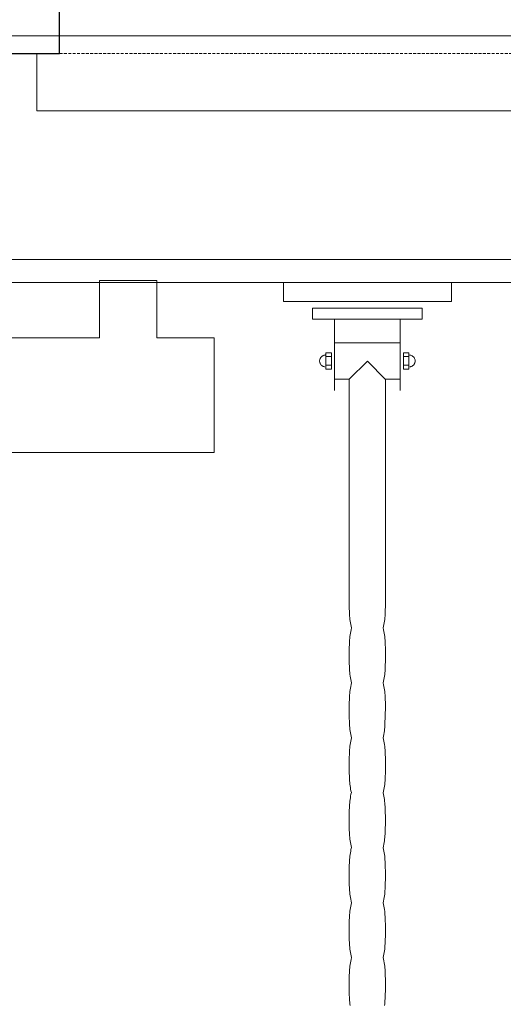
# Model space of a CAD drawing. Header units: millimetres. Extents: x -1893473 to 942156, y -568027 to 942944.
# Tile 241 of 256: x 158102 to 158524, y -462694 to -461835. Entities that reach past the tile are written whole.
import ezdxf
from ezdxf.enums import TextEntityAlignment as Align

# ---------------------------------------------------------------- set-up
doc = ezdxf.new("R2010")
doc.units = ezdxf.units.MM
doc.header["$LTSCALE"] = 0.2
doc.linetypes.add('HIDDEN', pattern=[9.525, 6.35, -3.175])
doc.layers.get('0').update_dxf_attribs({"lineweight": 0})
for name, color, linetype, lineweight in [('!! 0_ Istn-sciany', 7, 'Continuous', 30), ('!! 0_ Istn-widok', 1, 'Continuous', 15), ('!! 0_Istn-cienka', 4, 'Continuous', 9), ('!! 0_Opis_pom', 9, 'Continuous', 13), ('!! 1_OPIS POM NOWE', 140, 'Continuous', 5), ('!! 2 ZABUDOWA GK-MDF', 54, 'Continuous', 13), ('!! 2_wypos-sanitarne', 240, 'Continuous', 9), ('P-Opis nadproża', 150, 'Continuous', 9)]:
    doc.layers.add(name, color=color, linetype=linetype, lineweight=lineweight)
doc.layers.add('!! 0_Istn-grzejniki', color=7, linetype='Continuous', lineweight=0, plot=False)
doc.layers.add('Powierzchnia', color=140, linetype='Continuous', lineweight=5, plot=False)
doc.styles.add('ARIAL', font='tahoma.ttf')

# ---------------------------------------------------------------- blocks, each defined once
blk = doc.blocks.new('5rtfgvb')
for p, q in [((131001.396, 14775.222), (131016.005, 14776.469)), ((131016.005, 14776.469), (131016.146, 14774.823)), ((131001.537, 14773.575), (131001.396, 14775.222)), ((131016.146, 14774.823), (131001.537, 14773.575)), ((131004.115, 14773.215), (131013.666, 14774.031)), ((131013.666, 14774.031), (131013.748, 14773.076)), ((131004.196, 14772.26), (131004.115, 14773.215)), ((131013.748, 14773.076), (131004.196, 14772.26)), ((131011.838, 14772.907), (131012.368, 14766.699)), ((131006.107, 14772.418), (131006.637, 14766.209)), ((131006.314, 14770.351), (131012.017, 14770.838)), ((131012.836, 14770.051), (131012.358, 14770.01)), ((131012.358, 14770.01), (131012.481, 14768.577)), ((131012.958, 14768.618), (131012.836, 14770.051)), ((131005.287, 14769.088), (131005.252, 14769.051)), ((131005.324, 14769.121), (131005.287, 14769.088)), ((131005.365, 14769.151), (131005.324, 14769.121)), ((131005.408, 14769.177), (131005.365, 14769.151)), ((131005.454, 14769.198), (131005.408, 14769.177)), ((131005.503, 14769.215), (131005.454, 14769.198)), ((131005.554, 14769.228), (131005.503, 14769.215)), ((131005.606, 14769.235), (131005.554, 14769.228)), ((131005.606, 14769.235), (131005.606, 14769.235)), ((131006.088, 14769.474), (131005.611, 14769.434)), ((131005.611, 14769.434), (131005.733, 14768.001)), ((131005.635, 14769.094), (131006.105, 14769.134)), ((131006.21, 14768.042), (131006.088, 14769.474)), ((131012.869, 14769.712), (131012.399, 14769.672)), ((131012.874, 14769.856), (131012.927, 14769.857)), ((131012.874, 14769.856), (131012.874, 14769.856)), ((131012.927, 14769.857), (131012.979, 14769.854)), ((131012.979, 14769.854), (131013.03, 14769.845)), ((131013.03, 14769.845), (131013.079, 14769.832)), ((131013.079, 14769.832), (131013.127, 14769.814)), ((131013.127, 14769.814), (131013.172, 14769.791)), ((131013.172, 14769.791), (131013.214, 14769.765)), ((131013.214, 14769.765), (131013.254, 14769.735)), ((131013.254, 14769.735), (131013.291, 14769.7)), ((131013.291, 14769.7), (131013.324, 14769.663)), ((131013.324, 14769.663), (131013.354, 14769.622)), ((131013.374, 14769.083), (131013.347, 14769.04)), ((131013.354, 14769.622), (131013.379, 14769.579)), ((131013.396, 14769.127), (131013.374, 14769.083)), ((131013.379, 14769.579), (131013.401, 14769.532)), ((131013.414, 14769.175), (131013.396, 14769.127)), ((131013.401, 14769.532), (131013.418, 14769.484)), ((131013.428, 14769.224), (131013.414, 14769.175)), ((131013.418, 14769.484), (131013.43, 14769.433)), ((131013.436, 14769.275), (131013.428, 14769.224)), ((131013.43, 14769.433), (131013.438, 14769.381)), ((131013.44, 14769.327), (131013.436, 14769.275)), ((131013.438, 14769.381), (131013.44, 14769.327)), ((131005.133, 14768.776), (131005.129, 14768.724)), ((131005.129, 14768.724), (131005.131, 14768.671)), ((131005.131, 14768.671), (131005.138, 14768.618)), ((131005.142, 14768.827), (131005.133, 14768.776)), ((131005.138, 14768.618), (131005.151, 14768.567)), ((131005.155, 14768.876), (131005.142, 14768.827)), ((131005.151, 14768.567), (131005.168, 14768.519)), ((131005.173, 14768.924), (131005.155, 14768.876)), ((131005.168, 14768.519), (131005.189, 14768.472)), ((131005.196, 14768.969), (131005.173, 14768.924)), ((131005.189, 14768.472), (131005.215, 14768.429)), ((131005.222, 14769.011), (131005.196, 14768.969)), ((131005.215, 14768.429), (131005.245, 14768.388)), ((131005.252, 14769.051), (131005.222, 14769.011)), ((131005.245, 14768.388), (131005.278, 14768.351)), ((131005.278, 14768.351), (131005.315, 14768.317)), ((131005.315, 14768.317), (131005.355, 14768.286)), ((131005.355, 14768.286), (131005.398, 14768.26)), ((131005.398, 14768.26), (131005.443, 14768.237)), ((131005.443, 14768.237), (131005.49, 14768.219)), ((131005.49, 14768.219), (131005.539, 14768.206)), ((131005.539, 14768.206), (131005.59, 14768.197)), ((131005.7, 14768.34), (131006.169, 14768.38)), ((131009.295, 14769.018), (131007.835, 14767.298)), ((131010.99, 14767.55), (131009.295, 14769.018)), ((131012.933, 14768.958), (131012.464, 14768.918)), ((131012.481, 14768.577), (131012.958, 14768.618)), ((131013.066, 14768.836), (131013.015, 14768.824)), ((131013.115, 14768.853), (131013.066, 14768.836)), ((131013.161, 14768.875), (131013.115, 14768.853)), ((131013.205, 14768.9), (131013.161, 14768.875)), ((131013.245, 14768.93), (131013.205, 14768.9)), ((131013.283, 14768.963), (131013.245, 14768.93)), ((131013.316, 14769), (131013.283, 14768.963)), ((131013.347, 14769.04), (131013.316, 14769)), ((131005.59, 14768.197), (131005.642, 14768.194)), ((131005.733, 14768.001), (131006.21, 14768.042)), ((131012.659, 14748.012), (131010.99, 14767.55)), ((131011.007, 14767.577), (131012.287, 14767.686)), ((131006.583, 14767.199), (131007.835, 14767.306)), ((131007.835, 14767.302), (131009.496, 14747.849)), ((131009.486, 14748.05), (131009.486, 14748.05)), ((131009.486, 14748.05), (131009.499, 14747.901)), ((131009.499, 14747.901), (131009.512, 14747.752)), ((131009.512, 14747.752), (131009.525, 14747.603)), ((131009.525, 14747.603), (131009.539, 14747.455)), ((131012.63, 14748.319), (131012.63, 14748.319)), ((131012.63, 14748.319), (131012.643, 14748.169)), ((131012.643, 14748.169), (131012.656, 14748.021)), ((131012.656, 14748.021), (131012.668, 14747.872)), ((131012.668, 14747.872), (131012.679, 14747.723)), ((131012.679, 14747.723), (131012.689, 14747.574)), ((131009.539, 14747.455), (131009.555, 14747.306)), ((131009.555, 14747.306), (131009.572, 14747.158)), ((131009.572, 14747.158), (131009.59, 14747.009)), ((131009.59, 14747.009), (131009.61, 14746.861)), ((131009.61, 14746.861), (131009.633, 14746.713)), ((131012.689, 14747.574), (131012.697, 14747.425)), ((131012.697, 14747.425), (131012.704, 14747.275)), ((131012.704, 14747.275), (131012.709, 14747.126)), ((131012.709, 14747.126), (131012.712, 14746.976)), ((131012.712, 14746.826), (131012.709, 14746.676)), ((131012.712, 14746.976), (131012.712, 14746.826)), ((131009.633, 14746.713), (131009.659, 14746.565)), ((131009.659, 14746.565), (131009.687, 14746.418)), ((131009.687, 14746.418), (131009.718, 14746.271)), ((131009.718, 14746.271), (131009.753, 14746.124)), ((131009.753, 14746.124), (131009.792, 14745.977)), ((131009.792, 14745.977), (131009.834, 14745.831)), ((131012.664, 14746.073), (131012.643, 14745.921)), ((131012.643, 14745.921), (131012.69, 14745.773)), ((131012.681, 14746.224), (131012.664, 14746.073)), ((131012.694, 14746.375), (131012.681, 14746.224)), ((131012.703, 14746.526), (131012.694, 14746.375)), ((131012.709, 14746.676), (131012.703, 14746.526)), ((131009.82, 14745.076), (131009.815, 14744.925)), ((131009.83, 14745.228), (131009.82, 14745.076)), ((131009.843, 14745.38), (131009.83, 14745.228)), ((131009.834, 14745.831), (131009.881, 14745.685)), ((131009.86, 14745.532), (131009.843, 14745.38)), ((131009.881, 14745.685), (131009.86, 14745.532)), ((131012.69, 14745.773), (131012.732, 14745.625)), ((131012.732, 14745.625), (131012.771, 14745.476)), ((131012.771, 14745.476), (131012.806, 14745.328)), ((131012.806, 14745.328), (131012.837, 14745.179)), ((131012.837, 14745.179), (131012.866, 14745.03)), ((131012.866, 14745.03), (131012.891, 14744.88)), ((131009.815, 14744.925), (131009.812, 14744.774)), ((131009.812, 14744.774), (131009.812, 14744.623)), ((131009.812, 14744.623), (131009.815, 14744.473)), ((131009.815, 14744.473), (131009.82, 14744.322)), ((131009.82, 14744.322), (131009.827, 14744.172)), ((131009.827, 14744.172), (131009.836, 14744.022)), ((131012.891, 14744.88), (131012.914, 14744.73)), ((131012.914, 14744.73), (131012.935, 14744.58)), ((131012.935, 14744.58), (131012.953, 14744.43)), ((131012.953, 14744.43), (131012.971, 14744.279)), ((131012.971, 14744.279), (131012.986, 14744.129)), ((131009.836, 14744.022), (131009.846, 14743.872)), ((131009.846, 14743.872), (131009.858, 14743.722)), ((131009.858, 14743.722), (131009.869, 14743.572)), ((131009.869, 14743.572), (131009.882, 14743.422)), ((131009.882, 14743.422), (131009.895, 14743.273)), ((131012.986, 14744.129), (131013.001, 14743.978)), ((131013.001, 14743.978), (131013.014, 14743.828)), ((131013.014, 14743.828), (131013.028, 14743.677)), ((131013.028, 14743.677), (131013.04, 14743.526)), ((131013.04, 14743.526), (131013.053, 14743.378)), ((131013.053, 14743.378), (131013.065, 14743.229)), ((131009.895, 14743.273), (131009.907, 14743.124)), ((131009.907, 14743.124), (131009.92, 14742.975)), ((131009.92, 14742.975), (131009.934, 14742.827)), ((131009.934, 14742.827), (131009.948, 14742.678)), ((131009.948, 14742.678), (131009.963, 14742.529)), ((131009.963, 14742.529), (131009.98, 14742.381)), ((131013.065, 14743.229), (131013.077, 14743.081)), ((131013.077, 14743.081), (131013.088, 14742.933)), ((131013.088, 14742.933), (131013.098, 14742.784)), ((131013.098, 14742.784), (131013.107, 14742.636)), ((131013.107, 14742.636), (131013.114, 14742.487)), ((131013.114, 14742.487), (131013.118, 14742.338)), ((131009.98, 14742.381), (131009.998, 14742.233)), ((131009.998, 14742.233), (131010.019, 14742.085)), ((131010.019, 14742.085), (131010.042, 14741.937)), ((131010.042, 14741.937), (131010.067, 14741.789)), ((131010.067, 14741.789), (131010.095, 14741.642)), ((131010.095, 14741.642), (131010.126, 14741.495)), ((131013.103, 14741.589), (131013.09, 14741.439)), ((131013.112, 14741.74), (131013.103, 14741.589)), ((131013.118, 14741.889), (131013.112, 14741.74)), ((131013.118, 14742.338), (131013.121, 14742.188)), ((131013.121, 14742.039), (131013.118, 14741.889)), ((131013.121, 14742.188), (131013.121, 14742.039)), ((131010.126, 14741.495), (131010.161, 14741.348)), ((131010.161, 14741.348), (131010.2, 14741.201)), ((131010.2, 14741.201), (131010.243, 14741.055)), ((131010.243, 14741.055), (131010.29, 14740.909)), ((131010.269, 14740.753), (131010.252, 14740.598)), ((131010.29, 14740.909), (131010.269, 14740.753)), ((131013.074, 14741.288), (131013.052, 14741.137)), ((131013.052, 14741.137), (131013.099, 14740.99)), ((131013.09, 14741.439), (131013.074, 14741.288)), ((131013.099, 14740.99), (131013.141, 14740.842)), ((131013.141, 14740.842), (131013.18, 14740.694)), ((131010.223, 14740.141), (131010.221, 14739.99)), ((131010.221, 14739.99), (131010.221, 14739.841)), ((131010.229, 14740.292), (131010.223, 14740.141)), ((131010.239, 14740.444), (131010.229, 14740.292)), ((131010.252, 14740.598), (131010.239, 14740.444)), ((131013.18, 14740.694), (131013.215, 14740.546)), ((131013.215, 14740.546), (131013.246, 14740.398)), ((131013.246, 14740.398), (131013.274, 14740.249)), ((131013.274, 14740.249), (131013.3, 14740.1)), ((131013.3, 14740.1), (131013.323, 14739.951)), ((131013.323, 14739.951), (131013.343, 14739.802)), ((131010.221, 14739.841), (131010.223, 14739.692)), ((131010.223, 14739.692), (131010.228, 14739.544)), ((131010.228, 14739.544), (131010.235, 14739.396)), ((131010.235, 14739.396), (131010.244, 14739.248)), ((131010.244, 14739.248), (131010.254, 14739.101)), ((131010.254, 14739.101), (131010.265, 14738.953)), ((131013.343, 14739.802), (131013.362, 14739.652)), ((131013.362, 14739.652), (131013.379, 14739.503)), ((131013.379, 14739.503), (131013.395, 14739.353)), ((131013.395, 14739.353), (131013.409, 14739.203)), ((131013.409, 14739.203), (131013.423, 14739.053)), ((131013.423, 14739.053), (131013.436, 14738.903)), ((131010.265, 14738.953), (131010.277, 14738.805)), ((131010.277, 14738.805), (131010.289, 14738.657)), ((131010.289, 14738.657), (131010.302, 14738.509)), ((131010.302, 14738.509), (131010.315, 14738.358)), ((131010.315, 14738.358), (131010.328, 14738.208)), ((131010.328, 14738.208), (131010.342, 14738.057)), ((131013.436, 14738.903), (131013.449, 14738.753)), ((131013.449, 14738.753), (131013.451, 14738.604)), ((131013.451, 14738.604), (131013.455, 14738.456)), ((131013.455, 14738.456), (131013.462, 14738.308)), ((131013.462, 14738.308), (131013.469, 14738.16)), ((131013.469, 14738.16), (131013.478, 14738.012)), ((131010.342, 14738.057), (131010.356, 14737.907)), ((131010.356, 14737.907), (131010.371, 14737.756)), ((131010.371, 14737.756), (131010.388, 14737.606)), ((131010.388, 14737.606), (131010.407, 14737.455)), ((131010.407, 14737.455), (131010.427, 14737.306)), ((131010.427, 14737.306), (131010.45, 14737.156)), ((131013.478, 14738.012), (131013.487, 14737.864)), ((131013.487, 14737.864), (131013.495, 14737.716)), ((131013.495, 14737.716), (131013.502, 14737.568)), ((131013.502, 14737.568), (131013.508, 14737.42)), ((131013.508, 14737.42), (131013.512, 14737.271)), ((131013.512, 14737.271), (131013.513, 14737.123)), ((131010.45, 14737.156), (131010.476, 14737.007)), ((131010.476, 14737.007), (131010.504, 14736.858)), ((131010.504, 14736.858), (131010.535, 14736.71)), ((131010.535, 14736.71), (131010.57, 14736.562)), ((131010.57, 14736.562), (131010.609, 14736.415)), ((131010.609, 14736.415), (131010.652, 14736.269)), ((131013.48, 14736.525), (131013.46, 14736.375)), ((131013.495, 14736.675), (131013.48, 14736.525)), ((131013.505, 14736.824), (131013.495, 14736.675)), ((131013.511, 14736.974), (131013.505, 14736.824)), ((131013.513, 14737.123), (131013.511, 14736.974)), ((131010.645, 14735.686), (131010.635, 14735.537)), ((131010.659, 14735.834), (131010.645, 14735.686)), ((131010.652, 14736.269), (131010.698, 14736.125)), ((131010.676, 14735.98), (131010.659, 14735.834)), ((131010.698, 14736.125), (131010.676, 14735.98)), ((131013.46, 14736.375), (131013.506, 14736.227)), ((131013.506, 14736.227), (131013.549, 14736.08)), ((131013.549, 14736.08), (131013.587, 14735.932)), ((131013.587, 14735.932), (131013.622, 14735.784)), ((131013.622, 14735.784), (131013.653, 14735.635)), ((131013.653, 14735.635), (131013.681, 14735.486)), ((131010.63, 14735.387), (131010.627, 14735.236)), ((131010.627, 14735.236), (131010.627, 14735.085)), ((131010.627, 14735.085), (131010.63, 14734.933)), ((131010.635, 14735.537), (131010.63, 14735.387)), ((131010.63, 14734.933), (131010.636, 14734.78)), ((131010.636, 14734.78), (131010.643, 14734.628)), ((131013.681, 14735.486), (131013.707, 14735.337)), ((131013.707, 14735.337), (131013.73, 14735.188)), ((131013.73, 14735.188), (131013.751, 14735.039)), ((131013.751, 14735.039), (131013.77, 14734.889)), ((131013.77, 14734.889), (131013.787, 14734.739)), ((131013.787, 14734.739), (131013.802, 14734.589)), ((131010.643, 14734.628), (131010.652, 14734.475)), ((131010.652, 14734.475), (131010.662, 14734.323)), ((131010.662, 14734.323), (131010.674, 14734.171)), ((131010.674, 14734.171), (131010.686, 14734.019)), ((131010.686, 14734.019), (131010.699, 14733.869)), ((131010.699, 14733.869), (131010.712, 14733.719)), ((131013.802, 14734.589), (131013.817, 14734.439)), ((131013.817, 14734.439), (131013.831, 14734.289)), ((131013.831, 14734.289), (131013.844, 14734.138)), ((131013.844, 14734.138), (131013.857, 14733.988)), ((131013.857, 14733.988), (131013.869, 14733.84)), ((131013.869, 14733.84), (131013.882, 14733.692)), ((131010.712, 14733.719), (131010.724, 14733.573)), ((131010.724, 14733.573), (131010.737, 14733.426)), ((131010.737, 14733.426), (131010.75, 14733.279)), ((131010.75, 14733.279), (131010.764, 14733.131)), ((131010.764, 14733.131), (131010.779, 14732.983)), ((131010.779, 14732.983), (131010.796, 14732.835)), ((131013.882, 14733.692), (131013.894, 14733.542)), ((131013.894, 14733.542), (131013.905, 14733.392)), ((131013.905, 14733.392), (131013.915, 14733.24)), ((131013.915, 14733.24), (131013.923, 14733.089)), ((131013.923, 14733.089), (131013.93, 14732.937)), ((131010.796, 14732.835), (131010.814, 14732.686)), ((131010.814, 14732.686), (131010.834, 14732.538)), ((131010.834, 14732.538), (131010.856, 14732.39)), ((131010.856, 14732.39), (131010.881, 14732.242)), ((131010.881, 14732.242), (131010.909, 14732.094)), ((131013.927, 14732.181), (131013.917, 14732.032)), ((131013.934, 14732.331), (131013.927, 14732.181)), ((131013.93, 14732.937), (131013.934, 14732.785)), ((131013.934, 14732.785), (131013.937, 14732.633)), ((131013.937, 14732.482), (131013.934, 14732.331)), ((131013.937, 14732.633), (131013.937, 14732.482)), ((131010.909, 14732.094), (131010.939, 14731.948)), ((131010.939, 14731.948), (131010.973, 14731.801)), ((131010.973, 14731.801), (131011.011, 14731.656)), ((131011.011, 14731.656), (131011.052, 14731.512)), ((131011.052, 14731.512), (131011.098, 14731.369)), ((131011.098, 14731.369), (131011.078, 14731.216)), ((131013.885, 14731.737), (131013.862, 14731.593)), ((131013.862, 14731.593), (131013.91, 14731.445)), ((131013.903, 14731.884), (131013.885, 14731.737)), ((131013.917, 14732.032), (131013.903, 14731.884)), ((131013.91, 14731.445), (131013.953, 14731.298)), ((131013.953, 14731.298), (131013.992, 14731.151)), ((131011.034, 14730.608), (131011.031, 14730.457)), ((131011.031, 14730.457), (131011.032, 14730.306)), ((131011.04, 14730.76), (131011.034, 14730.608)), ((131011.049, 14730.912), (131011.04, 14730.76)), ((131011.061, 14731.064), (131011.049, 14730.912)), ((131011.078, 14731.216), (131011.061, 14731.064)), ((131013.992, 14731.151), (131014.027, 14731.003)), ((131014.027, 14731.003), (131014.058, 14730.855)), ((131014.058, 14730.855), (131014.086, 14730.706)), ((131014.086, 14730.706), (131014.112, 14730.557)), ((131014.112, 14730.557), (131014.134, 14730.409)), ((131014.134, 14730.409), (131014.155, 14730.259)), ((131011.032, 14730.306), (131011.034, 14730.155)), ((131011.034, 14730.155), (131011.039, 14730.004)), ((131011.039, 14730.004), (131011.046, 14729.854)), ((131011.046, 14729.854), (131011.054, 14729.704)), ((131011.054, 14729.704), (131011.064, 14729.553)), ((131011.064, 14729.553), (131011.075, 14729.403)), ((131014.155, 14730.259), (131014.173, 14730.11)), ((131014.173, 14730.11), (131014.19, 14729.961)), ((131014.19, 14729.961), (131014.205, 14729.811)), ((131014.205, 14729.811), (131014.219, 14729.661)), ((131014.219, 14729.661), (131014.233, 14729.512)), ((131011.075, 14729.403), (131011.087, 14729.253)), ((131011.087, 14729.253), (131011.1, 14729.103)), ((131011.1, 14729.103), (131011.112, 14728.953)), ((131011.112, 14728.953), (131011.125, 14728.804)), ((131011.125, 14728.804), (131011.138, 14728.654)), ((131014.233, 14729.512), (131014.245, 14729.362)), ((131014.245, 14729.362), (131014.258, 14729.213)), ((131014.258, 14729.213), (131014.271, 14729.063)), ((131014.271, 14729.063), (131014.284, 14728.914)), ((131014.284, 14728.914), (131014.296, 14728.764)), ((131014.296, 14728.764), (131014.307, 14728.615)), ((131011.138, 14728.654), (131011.152, 14728.505)), ((131011.152, 14728.505), (131011.167, 14728.356)), ((131011.167, 14728.356), (131011.182, 14728.206)), ((131011.182, 14728.206), (131011.199, 14728.057)), ((131011.199, 14728.057), (131011.218, 14727.908)), ((131011.218, 14727.908), (131011.239, 14727.76)), ((131014.307, 14728.615), (131014.318, 14728.465)), ((131014.318, 14728.465), (131014.326, 14728.316)), ((131014.326, 14728.316), (131014.334, 14728.166)), ((131014.334, 14728.166), (131014.339, 14728.016)), ((131014.339, 14728.016), (131014.342, 14727.866)), ((131014.342, 14727.866), (131014.342, 14727.716)), ((131011.239, 14727.76), (131011.262, 14727.611)), ((131011.262, 14727.611), (131011.287, 14727.463)), ((131011.287, 14727.463), (131011.316, 14727.314)), ((131011.316, 14727.314), (131011.347, 14727.167)), ((131011.347, 14727.167), (131011.381, 14727.019)), ((131011.381, 14727.019), (131011.42, 14726.872)), ((131014.294, 14726.96), (131014.272, 14726.808)), ((131014.311, 14727.112), (131014.294, 14726.96)), ((131014.324, 14727.263), (131014.311, 14727.112)), ((131014.333, 14727.415), (131014.324, 14727.263)), ((131014.339, 14727.565), (131014.333, 14727.415)), ((131014.342, 14727.716), (131014.339, 14727.565)), ((131011.42, 14726.872), (131011.462, 14726.725)), ((131011.458, 14726.122), (131011.449, 14725.971)), ((131011.471, 14726.273), (131011.458, 14726.122)), ((131011.462, 14726.725), (131011.508, 14726.579)), ((131011.487, 14726.425), (131011.471, 14726.273)), ((131011.508, 14726.579), (131011.487, 14726.425)), ((131014.272, 14726.808), (131014.319, 14726.661)), ((131014.319, 14726.661), (131014.362, 14726.515)), ((131014.362, 14726.515), (131014.401, 14726.368)), ((131014.401, 14726.368), (131014.435, 14726.22)), ((131014.435, 14726.22), (131014.467, 14726.073)), ((131011.443, 14725.821), (131011.441, 14725.671)), ((131011.441, 14725.671), (131011.441, 14725.522)), ((131011.441, 14725.522), (131011.443, 14725.373)), ((131011.449, 14725.971), (131011.443, 14725.821)), ((131011.443, 14725.373), (131011.448, 14725.225)), ((131014.467, 14726.073), (131014.495, 14725.925)), ((131014.495, 14725.925), (131014.52, 14725.777)), ((131014.52, 14725.777), (131014.543, 14725.628)), ((131014.543, 14725.628), (131014.563, 14725.48)), ((131014.563, 14725.48), (131014.582, 14725.331)), ((131014.582, 14725.331), (131014.598, 14725.182)), ((131011.448, 14725.225), (131011.454, 14725.077)), ((131011.454, 14725.077), (131011.463, 14724.929)), ((131011.463, 14724.929), (131011.472, 14724.782)), ((131011.472, 14724.782), (131011.483, 14724.634)), ((131011.483, 14724.634), (131011.495, 14724.486)), ((131011.495, 14724.486), (131011.507, 14724.338)), ((131014.598, 14725.182), (131014.614, 14725.033)), ((131014.614, 14725.033), (131014.628, 14724.884)), ((131014.628, 14724.884), (131014.641, 14724.734)), ((131014.641, 14724.734), (131014.654, 14724.585)), ((131014.654, 14724.585), (131014.667, 14724.436)), ((131014.667, 14724.436), (131014.68, 14724.286)), ((131011.507, 14724.338), (131011.52, 14724.19)), ((131011.52, 14724.19), (131011.533, 14724.039)), ((131011.533, 14724.039), (131011.546, 14723.888)), ((131011.546, 14723.888), (131011.56, 14723.737)), ((131011.56, 14723.737), (131011.575, 14723.586)), ((131011.575, 14723.586), (131011.59, 14723.435)), ((131014.68, 14724.286), (131014.692, 14724.136)), ((131014.692, 14724.136), (131014.705, 14723.987)), ((131014.705, 14723.987), (131014.716, 14723.837)), ((131014.716, 14723.837), (131014.726, 14723.687)), ((131014.726, 14723.687), (131014.735, 14723.537)), ((131014.735, 14723.537), (131014.742, 14723.386)), ((131011.59, 14723.435), (131011.608, 14723.284)), ((131011.608, 14723.284), (131011.627, 14723.133)), ((131011.627, 14723.133), (131011.647, 14722.983)), ((131011.647, 14722.983), (131011.67, 14722.833)), ((131011.67, 14722.833), (131011.696, 14722.683)), ((131011.696, 14722.683), (131011.724, 14722.533)), ((131014.742, 14723.386), (131014.747, 14723.236)), ((131014.748, 14722.784), (131014.742, 14722.632)), ((131014.747, 14723.236), (131014.75, 14723.085)), ((131014.751, 14722.935), (131014.748, 14722.784)), ((131014.75, 14723.085), (131014.751, 14722.935)), ((131011.724, 14722.533), (131011.756, 14722.383)), ((131011.756, 14722.383), (131011.791, 14722.234)), ((131011.791, 14722.234), (131011.829, 14722.085)), ((131011.829, 14722.085), (131011.872, 14721.936)), ((131011.872, 14721.936), (131011.918, 14721.788)), ((131014.703, 14722.176), (131014.681, 14722.023)), ((131014.681, 14722.023), (131014.728, 14721.877)), ((131014.72, 14722.328), (131014.703, 14722.176)), ((131014.733, 14722.481), (131014.72, 14722.328)), ((131014.728, 14721.877), (131014.771, 14721.731)), ((131014.742, 14722.632), (131014.733, 14722.481)), ((131011.853, 14721.035), (131011.85, 14720.885)), ((131011.858, 14721.185), (131011.853, 14721.035)), ((131011.868, 14721.335), (131011.858, 14721.185)), ((131011.88, 14721.486), (131011.868, 14721.335)), ((131011.897, 14721.636), (131011.88, 14721.486)), ((131011.918, 14721.788), (131011.897, 14721.636)), ((131014.771, 14721.731), (131014.81, 14721.584)), ((131014.81, 14721.584), (131014.844, 14721.436)), ((131014.844, 14721.436), (131014.876, 14721.288)), ((131014.876, 14721.288), (131014.904, 14721.14)), ((131014.904, 14721.14), (131014.929, 14720.992)), ((131014.929, 14720.992), (131014.952, 14720.844)), ((131011.85, 14720.885), (131011.85, 14720.736)), ((131011.85, 14720.736), (131011.852, 14720.587)), ((131011.852, 14720.587), (131011.858, 14720.438)), ((131011.858, 14720.438), (131011.864, 14720.289)), ((131011.864, 14720.289), (131011.873, 14720.14)), ((131011.873, 14720.14), (131011.882, 14719.992)), ((131014.952, 14720.844), (131014.973, 14720.695)), ((131014.973, 14720.695), (131014.991, 14720.546)), ((131014.991, 14720.546), (131015.008, 14720.398)), ((131015.008, 14720.398), (131015.023, 14720.248)), ((131015.023, 14720.248), (131015.037, 14720.099)), ((131015.037, 14720.099), (131015.051, 14719.95)), ((131011.882, 14719.992), (131011.894, 14719.843)), ((131011.894, 14719.843), (131011.905, 14719.695)), ((131011.905, 14719.695), (131011.918, 14719.547)), ((131011.918, 14719.547), (131011.93, 14719.398)), ((131011.93, 14719.398), (131011.943, 14719.248)), ((131011.943, 14719.248), (131011.956, 14719.098)), ((131015.051, 14719.95), (131015.064, 14719.801)), ((131015.064, 14719.801), (131015.076, 14719.651)), ((131015.076, 14719.651), (131015.089, 14719.502)), ((131015.089, 14719.502), (131015.102, 14719.354)), ((131015.102, 14719.354), (131015.114, 14719.205)), ((131011.956, 14719.098), (131011.97, 14718.948)), ((131011.97, 14718.948), (131011.984, 14718.798)), ((131011.984, 14718.798), (131012, 14718.648)), ((131012, 14718.648), (131012.017, 14718.499)), ((131012.017, 14718.499), (131012.036, 14718.349)), ((131015.114, 14719.205), (131015.125, 14719.056)), ((131015.125, 14719.056), (131015.135, 14718.907)), ((131015.135, 14718.907), (131015.144, 14718.758)), ((131015.144, 14718.758), (131015.151, 14718.609)), ((131015.151, 14718.609), (131015.156, 14718.459)), ((131015.156, 14718.459), (131015.159, 14718.309)), ((131012.036, 14718.349), (131012.056, 14718.199)), ((131012.056, 14718.199), (131012.08, 14718.05)), ((131012.08, 14718.05), (131012.105, 14717.901)), ((131012.105, 14717.901), (131012.133, 14717.753)), ((131012.133, 14717.753), (131012.165, 14717.604)), ((131012.165, 14717.604), (131012.2, 14717.456)), ((131015.128, 14717.557), (131015.111, 14717.406)), ((131015.141, 14717.708), (131015.128, 14717.557)), ((131015.15, 14717.859), (131015.141, 14717.708)), ((131015.156, 14718.009), (131015.15, 14717.859)), ((131015.159, 14718.16), (131015.156, 14718.009)), ((131015.159, 14718.309), (131015.159, 14718.16)), ((131012.2, 14717.456), (131012.238, 14717.308)), ((131012.238, 14717.308), (131012.281, 14717.16)), ((131012.289, 14716.71), (131012.276, 14716.559)), ((131012.281, 14717.16), (131012.327, 14717.013)), ((131012.306, 14716.861), (131012.289, 14716.71)), ((131012.327, 14717.013), (131012.306, 14716.861)), ((131015.111, 14717.406), (131015.089, 14717.254)), ((131015.089, 14717.254), (131015.136, 14717.11)), ((131015.136, 14717.11), (131015.179, 14716.965)), ((131015.179, 14716.965), (131015.217, 14716.819)), ((131015.217, 14716.819), (131015.252, 14716.672)), ((131015.252, 14716.672), (131015.283, 14716.525)), ((131012.261, 14716.258), (131012.259, 14716.107)), ((131012.259, 14716.107), (131012.259, 14715.957)), ((131012.259, 14715.957), (131012.261, 14715.807)), ((131012.267, 14716.408), (131012.261, 14716.258)), ((131012.261, 14715.807), (131012.266, 14715.658)), ((131012.276, 14716.559), (131012.267, 14716.408)), ((131015.283, 14716.525), (131015.311, 14716.377)), ((131015.311, 14716.377), (131015.337, 14716.229)), ((131015.337, 14716.229), (131015.359, 14716.079)), ((131015.359, 14716.079), (131015.38, 14715.93)), ((131015.38, 14715.93), (131015.399, 14715.781)), ((131015.399, 14715.781), (131015.415, 14715.631)), ((131012.266, 14715.658), (131012.273, 14715.508)), ((131012.273, 14715.508), (131012.282, 14715.359)), ((131012.282, 14715.359), (131012.292, 14715.21)), ((131012.292, 14715.21), (131012.303, 14715.061)), ((131012.303, 14715.061), (131012.315, 14714.912)), ((131015.415, 14715.631), (131015.431, 14715.481)), ((131015.431, 14715.481), (131015.445, 14715.331)), ((131015.445, 14715.331), (131015.459, 14715.181)), ((131015.459, 14715.181), (131015.472, 14715.031)), ((131015.472, 14715.031), (131015.484, 14714.882)), ((131012.315, 14714.912), (131012.327, 14714.763)), ((131012.327, 14714.763), (131012.34, 14714.613)), ((131012.34, 14714.613), (131012.353, 14714.465)), ((131012.353, 14714.465), (131012.366, 14714.316)), ((131012.366, 14714.316), (131012.379, 14714.167)), ((131012.379, 14714.167), (131012.394, 14714.019)), ((131015.484, 14714.882), (131015.497, 14714.734)), ((131015.497, 14714.734), (131015.51, 14714.585)), ((131015.51, 14714.585), (131015.522, 14714.437)), ((131015.522, 14714.437), (131015.533, 14714.289)), ((131015.533, 14714.289), (131015.543, 14714.14)), ((131015.543, 14714.14), (131015.552, 14713.991)), ((131012.394, 14714.019), (131012.409, 14713.87)), ((131012.409, 14713.87), (131012.426, 14713.722)), ((131012.426, 14713.722), (131012.445, 14713.573)), ((131012.445, 14713.573), (131012.465, 14713.425)), ((131012.465, 14713.425), (131012.488, 14713.277)), ((131012.488, 14713.277), (131012.513, 14713.13)), ((131015.552, 14713.991), (131015.559, 14713.843)), ((131015.564, 14713.245), (131015.558, 14713.095)), ((131015.559, 14713.843), (131015.563, 14713.693)), ((131015.563, 14713.693), (131015.566, 14713.544)), ((131015.566, 14713.395), (131015.564, 14713.245)), ((131015.566, 14713.544), (131015.566, 14713.395)), ((131012.513, 14713.13), (131012.541, 14712.982)), ((131012.541, 14712.982), (131012.573, 14712.835))]:
    blk.add_line(p, q)
blk = doc.blocks.new('A$C2EB40A8D')
at = {"layer": '!! 0_ Istn-sciany'}
for points in [[(-5531.12989, 32537.51397), (-5531.12989, 32857.51397)], [(-6031.12989, 32537.51397), (-5531.12989, 32537.51397)]]:
    blk.add_lwpolyline(points, dxfattribs=at)
at = {"layer": '!! 0_ Istn-widok'}
for points in [[(-5551.12989, 32537.51397), (-5551.12989, 32487.51397)], [(-5551.12989, 32487.51397), (-4601.12989, 32487.51397)]]:
    blk.add_lwpolyline(points, dxfattribs=at)
at = {"layer": '!! 0_Istn-cienka', "linetype": 'HIDDEN', "ltscale": 2}
blk.add_lwpolyline([(-5531.12989, 32537.51397), (-4621.12989, 32537.51397)], dxfattribs=at)
at = {"layer": '!! 0_Istn-grzejniki'}
blk.add_lwpolyline([(-5446.24625, 32339.25132), (-5446.24625, 32289.25132), (-5396.24625, 32289.25132), (-5396.24625, 32189.25132), (-6396.24625, 32189.25132), (-6396.24625, 32289.25132), (-6346.24625, 32289.25132), (-6346.24625, 32339.25132), (-6296.24625, 32339.25132), (-6296.24625, 32289.25132), (-5496.24625, 32289.25132), (-5496.24625, 32339.25132)], close=True, dxfattribs=at)
at = {"layer": '!! 2 ZABUDOWA GK-MDF'}
for points in [[(-6481.12989, 32357.51397), (-4231.12989, 32357.51397)], [(-6481.12989, 32337.51397), (-4231.12989, 32337.51397)]]:
    blk.add_lwpolyline(points, dxfattribs=at)
at = {"layer": 'Powierzchnia'}
blk.add_lwpolyline([(-6131.12989, 29672.91225), (-4231.12989, 29672.91225), (-4231.12989, 32552.91225), (-6481.12989, 32552.91225), (-6481.12989, 29842.91225), (-6131.12989, 29842.91225)], close=True, dxfattribs=at)
at = {"layer": '!! 2_wypos-sanitarne', "xscale": 10, "yscale": 10, "zscale": 10, "rotation": 355.1187031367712}
blk.add_blockref('5rtfgvb', (-1323170.97474, -3407.53635), dxfattribs=at)
at = {"layer": '!! 0_Opis_pom', "ltscale": 0.7, "style": 'ARIAL'}
for tag, p in [('B1,21', (-891.77727, 31796.97458)), ('A1,16', (-13651.31084, 31587.95236)), ('B1,19', (-5798.61305, 31587.22944)), ('B1/17', (-9701.43347, 31565.05244)), ('1,23', (10805.41388, 31565.05244)), ('1,22', (4526.58954, 31507.65132)), ('A1,1', (-16866.13618, 31459.3792)), ('B1,18', (-7791.62894, 31330.08444)), ('B1,20', (-2961.4347, 31167.05787)), ('A1,6', (-19287.17717, 30923.71998)), ('B1,1', (14135.63445, 30913.92963)), ('B1,3', (17346.74696, 30023.81022)), ('B1,4', (29817.71501, 29157.67457)), ('A1,5', (-23454.5385, 28820.77901)), ('A1,2', (-17502.57721, 28602.57524)), ('B1,2D', (2616.16402, 28559.52261)), ('A1,15', (-13651.31084, 28261.46046)), ('B1,4', (29883.58177, 28158.35876)), ('B1,2B', (18801.54781, 27650.12382)), ('B1,2A', (13086.7373, 27376.04393)), ('A1,3', (-16846.27912, 25980.40356)), ('B1,8', (9089.53994, 25356.27639)), ('B1,6', (31915.87888, 23754.79829)), ('A1,4', (-24010.17576, 23559.17399)), ('B1,14', (-11621.32288, 23261.44183)), ('B1,13', (-3080.55208, 22924.09997)), ('B1,5', (29245.49088, 22896.69268)), ('B1,10', (3982.60923, 22874.21277)), ('B1,9', (5634.43488, 22623.92098)), ('B1,2C', (13327.26639, 22378.5328)), ('B1,7', (16398.41175, 22348.28836)), ('B1,11', (5553.20442, 20939.83877)), ('B1,12', (3693.27174, 20628.72148)), ('C1,3', (5969.08376, 16336.01084)), ('C1,2', (11955.93711, 11671.55655)), ('C1,1', (15659.17205, 11415.94196)), ('C1,4', (5140.00888, 9205.5831)), ('C1,5', (5680.4486, 6154.54995)), ('C1,10', (16327.05085, 6080.66085)), ('C1,9', (16526.57171, 3173.45283)), ('C1,6', (6367.37903, 2771.84181)), ('D0,18', (-1981.87701, -110.73158)), ('D0,7', (-13531.42299, -1159.67649)), ('C1,7', (7275.77161, -1303.00991)), ('D0,17', (2064.87671, -1345.69113)), ('D0,3', (-9324.21674, -1442.63631)), ('D0,6', (-17529.61851, -1957.37463)), ('D0,10', (-21369.4432, -2140.60378)), ('D,09', (-12990.08379, -2746.32902)), ('D0,2', (-5516.19514, -3101.87722)), ('D0,16', (2266.73061, -3284.15369)), ('D0,8', (-14357.79539, -3567.69719)), ('D0,5', (-10461.54478, -3629.26575)), ('D0,4', (-8396.53404, -4353.7937)), ('D0,15', (1974.41895, -5205.84774)), ('D0,1', (-5633.49598, -5662.48534)), ('D0,11', (-23334.09291, -6045.78706)), ('D0,12', (-22436.85763, -9302.9678)), ('D0,13', (-22436.85763, -11581.16526)), ('D0,14', (-13645.94445, -11884.57769))]:
    blk.add_attdef(tag, text='', height=119.68, dxfattribs=at).set_placement(p, align=Align.MIDDLE_CENTER)
at = {"layer": '!! 1_OPIS POM NOWE', "style": 'ARIAL'}
for tag, p in [('C1.7A', (7769.3756, 685.765)), ('C1.7C', (7655.80151, -2045.04756)), ('C1.8B', (10935.93068, -2107.41983)), ('C1.8A', (13897.39715, -2120.69016)), ('C1.7B', (8274.43201, -3270.18959)), ('E1.2', (16701.02923, -5331.07351)), ('E1.5E', (21974.23379, -5463.99012)), ('E1.5D', (24989.27391, -5785.36474)), ('E1.1', (8357.81567, -5851.01076)), ('E1.5C', (25222.53959, -6394.64172)), ('E1.5B', (27694.70831, -7009.86571)), ('E1.6', (5279.46063, -8141.28746)), ('E1.5A', (25547.9555, -8495.18994)), ('E1.5G', (23977.19473, -9792.46695)), ('E1.5F', (22414.7084, -9822.66389)), ('E1,4', (13935.69867, -10458.20073)), ('E1.5L', (28030.8296, -11267.7725)), ('E1.3', (5639.18862, -11994.01941)), ('E1.5H', (23988.49716, -12231.38049)), ('E1.5K', (27714.73934, -12977.98364)), ('E1.5I', (22290.68736, -13989.9049)), ('E1.5J', (27095.71534, -16088.17469))]:
    blk.add_attdef(tag, text='', height=119.68, dxfattribs=at).set_placement(p, align=Align.MIDDLE_CENTER)

msp = doc.modelspace()

# ---------------------------------------------------------------- block references
at = {"layer": 'P-Opis nadproża', "color": 4}
msp.add_blockref('A$C2EB40A8D', (163667.94092, -494401.63474), dxfattribs=at)

doc.saveas('drawing.dxf')
